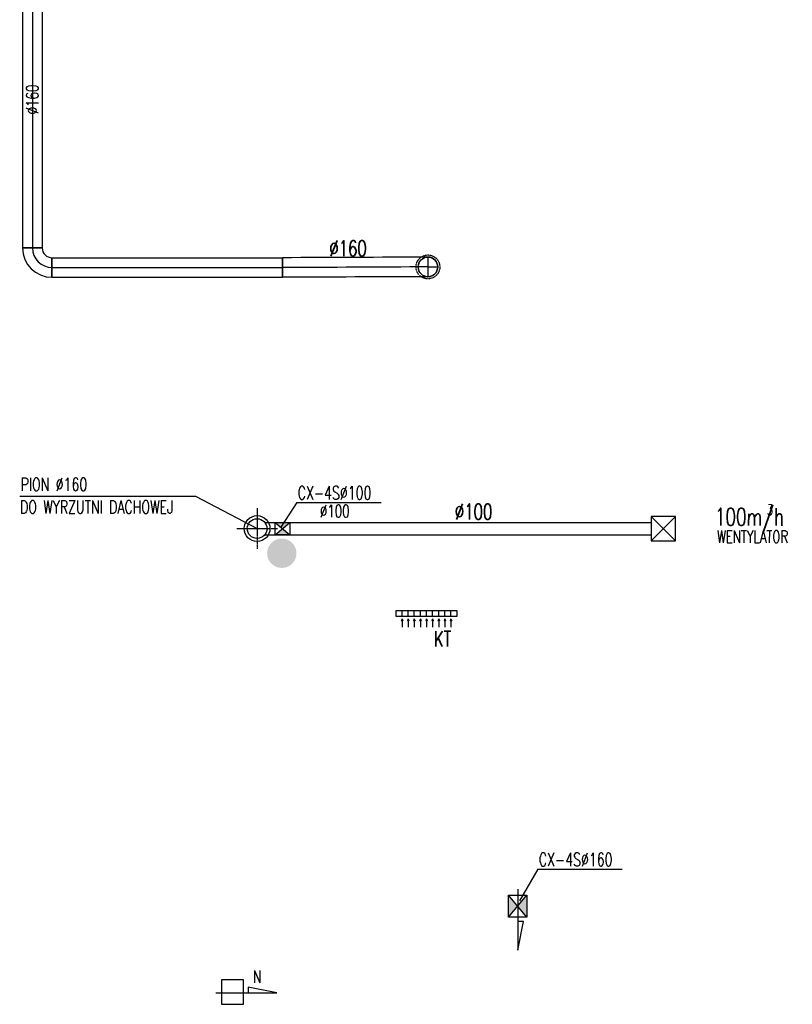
# Model space of a CAD drawing. Extents: x -7228 to 74941, y -112898 to 85621.
# Tile 160 of 256: x 20696 to 21328, y -8306 to -7501. Entities that reach past the tile are written whole.
import ezdxf

# ---------------------------------------------------------------- set-up
doc = ezdxf.new("R2010")
doc.units = 0
doc.linetypes.add('DASHED', pattern=[0.75, 0.5, -0.25])
doc.linetypes.add('DASHED2', pattern=[0.375, 0.25, -0.125])
doc.layers.get('0').update_dxf_attribs({"color": 101, "linetype": 'CONTINUOUS'})
for name, color, linetype in [('BB-went-opis', 8, 'CONTINUOUS'), ('E35', 6, 'CONTINUOUS'), ('FLUID-W14', 7, 'CONTINUOUS'), ('FLUID-W14-SYM', 7, 'CONTINUOUS'), ('m-went-klapy', 2, 'CONTINUOUS'), ('m-went-odnośniki', 255, 'CONTINUOUS'), ('m-went-opis', 86, 'CONTINUOUS'), ('m-went-ppoż', 232, 'CONTINUOUS'), ('m-went-urządzenia', 51, 'CONTINUOUS'), ('m-went-wywiew', 1, 'CONTINUOUS')]:
    doc.layers.add(name, color=color, linetype=linetype)
doc.styles.add('tab-bud$0$ROMANS', font='romans', dxfattribs={"width": 0.7})
doc.linetypes.add('ZIGZAG', pattern='A,0.00254,-5.08,[131,ltypeshp.shx,S=5.08,R=0,X=-5.08,Y=0],-10.16,[131,ltypeshp.shx,S=5.08,R=180,X=5.08,Y=0],-5.08', length=20.32254)

# ---------------------------------------------------------------- blocks, each defined once
blk = doc.blocks.new('*U5709')
at = {"color": 1, "linetype": 'Continuous', "lineweight": -2}
for p, q in [((-2499.5, -80), (-2499.5, 80)), ((2499.5, 80), (2499.5, -80))]:
    blk.add_line(p, q, dxfattribs=at)
at = {"color": 0, "linetype": 'ByBlock', "lineweight": -2}
for p, q in [((-2499.5, 80), (2499.5, 80)), ((-2499.5, -80), (2499.5, -80))]:
    blk.add_line(p, q, dxfattribs=at)
at = {"layer": 'FLUID-W14-SYM', "color": 2, "linetype": 'Continuous'}
blk.add_line((-2499.5, 0), (2499.5, 0), dxfattribs=at)
blk = doc.blocks.new('*U5710')
at = {"color": 1, "linetype": 'Continuous', "lineweight": -2}
for p, q in [((-120, -40), (-120, 120)), ((120, -120), (-40, -120))]:
    blk.add_line(p, q, dxfattribs=at)
at = {"color": 0, "linetype": 'ByBlock', "lineweight": -2}
for radius in [240, 80]:
    blk.add_arc((-120, -120), radius, 0, 90, dxfattribs=at)
at = {"layer": 'FLUID-W14-SYM', "color": 2, "linetype": 'Continuous'}
blk.add_arc((-120, -120), 160, 0, 90, dxfattribs=at)
blk = doc.blocks.new('*U5711')
at = {"color": 1, "linetype": 'Continuous', "lineweight": -2}
for p, q in [((-943.5, -80), (-943.5, 80)), ((943.5, 80), (943.5, -80))]:
    blk.add_line(p, q, dxfattribs=at)
at = {"color": 0, "linetype": 'ByBlock', "lineweight": -2}
for p, q in [((-943.5, 80), (943.5, 80)), ((-943.5, -80), (943.5, -80))]:
    blk.add_line(p, q, dxfattribs=at)
at = {"layer": 'FLUID-W14-SYM', "color": 2, "linetype": 'Continuous'}
blk.add_line((-943.5, 0), (943.5, 0), dxfattribs=at)
blk = doc.blocks.new('*U5712')
at = {"color": 4, "linetype": 'DASHED'}
blk.add_circle((0, 0), 97.5, dxfattribs=at)
at = {"color": 0, "linetype": 'ByBlock', "lineweight": -2}
blk.add_circle((0, 0), 80, dxfattribs=at)
blk = doc.blocks.new('*U5713')
at = {"color": 1, "linetype": 'Continuous', "lineweight": -2}
blk.add_line((0, -80), (0, 80), dxfattribs=at)
at = {"color": 4, "linetype": 'DASHED', "lineweight": -2}
blk.add_arc((1189.7, 4.8), 80, 90.23131, 270.23131, dxfattribs=at)
at = {"color": 0, "lineweight": -2}
blk.add_arc((1189.7, 4.8), 80, 270.23131, 90.23131, dxfattribs=at)
at = {"color": 1, "linetype": 'ZIGZAG', "lineweight": -2, "ltscale": 0.4}
for points in [[(1189.4, 84.8), (0, 80)], [(1190, -75.2), (0, -80)]]:
    blk.add_spline(points, degree=3, dxfattribs=at)
at = {"layer": 'FLUID-W14-SYM', "color": 2, "linetype": 'Continuous'}
for p, q in [((1189.4, 84.8), (1190, -75.2)), ((1189.7, 4.8), (1269.7, 5.1))]:
    blk.add_line(p, q, dxfattribs=at)
at = {"layer": 'FLUID-W14-SYM', "color": 2, "linetype": 'Continuous', "start_tangent": (-0.999992, -0.004037), "end_tangent": (-1, 0)}
blk.add_spline([(1189.7, 4.8), (0, 0)], degree=3, dxfattribs=at)
blk = doc.blocks.new('KT')
at = {"layer": 'm-went-urządzenia'}
for points in [[(55475.1, 10960.33), (55475.71, 10962.01), (55474.49, 10962.01)], [(55480.1, 10960.33), (55480.71, 10962.01), (55479.49, 10962.01)], [(55485.1, 10960.33), (55485.71, 10962.01), (55484.49, 10962.01)], [(55490.1, 10960.33), (55490.71, 10962.01), (55489.49, 10962.01)], [(55495.1, 10960.33), (55495.71, 10962.01), (55494.49, 10962.01)], [(55500.1, 10960.33), (55500.71, 10962.01), (55499.49, 10962.01)], [(55505.1, 10960.33), (55505.71, 10962.01), (55504.49, 10962.01)], [(55510.1, 10960.33), (55510.71, 10962.01), (55509.49, 10962.01)], [(55515.1, 10960.33), (55515.71, 10962.01), (55514.49, 10962.01)]]:
    blk.add_hatch(color=7, dxfattribs=at).paths.add_polyline_path(points)
at = {"layer": 'm-went-urządzenia', "color": 7}
for p, q in [((55475.1, 10960.33, 0), (55474.49, 10962.01, 0)), ((55474.49, 10962.01, 0), (55475.71, 10962.01, 0)), ((55475.1, 10960.33, 0), (55475.1, 10967.21, 0)), ((55475.1, 10960.33, 0), (55475.71, 10962.01, 0)), ((55480.1, 10960.33, 0), (55479.49, 10962.01, 0)), ((55479.49, 10962.01, 0), (55480.71, 10962.01, 0)), ((55480.1, 10960.33, 0), (55480.1, 10967.21, 0)), ((55480.1, 10960.33, 0), (55480.71, 10962.01, 0)), ((55485.1, 10960.33, 0), (55484.49, 10962.01, 0)), ((55484.49, 10962.01, 0), (55485.71, 10962.01, 0)), ((55485.1, 10960.33, 0), (55485.1, 10967.21, 0)), ((55485.1, 10960.33, 0), (55485.71, 10962.01, 0)), ((55490.1, 10960.33, 0), (55489.49, 10962.01, 0)), ((55489.49, 10962.01, 0), (55490.71, 10962.01, 0)), ((55490.1, 10960.33, 0), (55490.1, 10967.21, 0)), ((55490.1, 10960.33, 0), (55490.71, 10962.01, 0)), ((55495.1, 10960.33, 0), (55494.49, 10962.01, 0)), ((55494.49, 10962.01, 0), (55495.71, 10962.01, 0)), ((55495.1, 10960.33, 0), (55495.1, 10967.21, 0)), ((55495.1, 10960.33, 0), (55495.71, 10962.01, 0)), ((55500.1, 10960.33, 0), (55499.49, 10962.01, 0)), ((55499.49, 10962.01, 0), (55500.71, 10962.01, 0)), ((55500.1, 10960.33, 0), (55500.1, 10967.21, 0)), ((55500.1, 10960.33, 0), (55500.71, 10962.01, 0)), ((55505.1, 10960.33, 0), (55504.49, 10962.01, 0)), ((55504.49, 10962.01, 0), (55505.71, 10962.01, 0)), ((55505.1, 10960.33, 0), (55505.1, 10967.21, 0)), ((55505.1, 10960.33, 0), (55505.71, 10962.01, 0)), ((55510.1, 10960.33, 0), (55509.49, 10962.01, 0)), ((55509.49, 10962.01, 0), (55510.71, 10962.01, 0)), ((55510.1, 10960.33, 0), (55510.1, 10967.21, 0)), ((55510.1, 10960.33, 0), (55510.71, 10962.01, 0)), ((55515.1, 10960.33, 0), (55514.49, 10962.01, 0)), ((55514.49, 10962.01, 0), (55515.71, 10962.01, 0)), ((55515.1, 10960.33, 0), (55515.1, 10967.21, 0)), ((55515.1, 10960.33, 0), (55515.71, 10962.01, 0)), ((55475.09, 10958.31, 0), (55475.09, 10953.74, 0)), ((55480.09, 10958.31, 0), (55480.09, 10953.74, 0)), ((55485.09, 10958.31, 0), (55485.09, 10953.74, 0)), ((55490.09, 10958.31, 0), (55490.09, 10953.74, 0)), ((55495.09, 10958.31, 0), (55495.09, 10953.74, 0)), ((55500.09, 10958.31, 0), (55500.09, 10953.74, 0)), ((55505.09, 10958.31, 0), (55505.09, 10953.74, 0)), ((55510.09, 10958.31, 0), (55510.09, 10953.74, 0)), ((55515.09, 10958.31, 0), (55515.09, 10953.74, 0))]:
    blk.add_line(p, q, dxfattribs=at)
at = {"layer": 'm-went-urządzenia', "elevation": 0}
blk.add_lwpolyline([(55470.09, 10953.74), (55520.09, 10953.74), (55520.09, 10958.31), (55470.09, 10958.31)], close=True, dxfattribs=at)
blk = doc.blocks.new('11')
at = {"layer": 'm-went-ppoż'}
h = blk.add_hatch(color=256, dxfattribs=at)
h.paths.add_polyline_path([(1230.08, -1878), (1230.08, -1884), (1235.08, -1884)])
h.paths.add_polyline_path([(1240.08, -1878), (1235.08, -1884), (1240.08, -1884)])
h.paths.add_polyline_path([(1240.08, -1884), (1235.08, -1884), (1240.08, -1890)])
h.paths.add_polyline_path([(1235.08, -1884), (1230.08, -1884), (1230.08, -1890)])
for p, q in [((1230.08, -1884), (1230.08, -1878)), ((1230.08, -1878), (1240.08, -1878)), ((1230.08, -1890), (1240.08, -1878)), ((1240.08, -1890), (1230.08, -1878)), ((1240.08, -1878), (1240.08, -1890)), ((1230.08, -1890), (1230.08, -1884)), ((1240.08, -1890), (1230.08, -1890))]:
    blk.add_line(p, q, dxfattribs=at)
blk = doc.blocks.new('A$C38133200')
at = {"layer": 'm-went-klapy', "ltscale": 2}
blk.add_hatch(color=256, dxfattribs=at).paths.add_polyline_path([(-12.02, 0, 1), (12.02, 0, 1)])
blk = doc.blocks.new('A$C5CDC0A6C')
at = {"layer": 'm-went-odnośniki'}
for p, q in [((1994.86, -2064.28), (2138.72, -2064.28)), ((2138.72, -2064.28), (2189.15, -2090.87)), ((2221.68, -2069.61), (2208.56, -2089.75)), ((2221.68, -2069.61), (2290.67, -2069.61)), ((2419, -2369.48), (2403.78, -2395.25)), ((2419, -2369.48), (2487.99, -2369.48)), ((2402.43, -2385.83), (2402.43, -2435.7)), ((2402.43, -2435.7), (2407.11, -2412.32)), ((2407.11, -2412.32), (2402.43, -2412.32)), ((2160, -2460), (2160, -2479.99)), ((2178, -2460), (2160, -2460)), ((2178, -2479.99), (2178, -2460)), ((2155.33, -2470.61), (2205.19, -2470.61)), ((2205.19, -2470.61), (2181.82, -2465.94)), ((2181.82, -2465.94), (2181.82, -2470.61)), ((2160, -2479.99), (2178, -2479.99))]:
    blk.add_line(p, q, dxfattribs=at)
at = {"layer": 'm-went-urządzenia'}
for p, q in [((2511.7, -2080.87), (2511.7, -2100.87)), ((2531.7, -2080.87), (2511.7, -2080.87)), ((2511.7, -2080.87), (2531.7, -2100.87)), ((2511.7, -2100.87), (2531.7, -2080.87)), ((2531.7, -2100.87), (2531.7, -2080.87)), ((2511.7, -2100.87), (2531.7, -2100.87))]:
    blk.add_line(p, q, dxfattribs=at)
at = {"layer": 'm-went-wywiew', "color": 9, "linetype": 'DASHED2'}
for p, q in [((2189.15, -2074.24), (2189.15, -2107.49)), ((2172.53, -2090.87), (2205.78, -2090.87))]:
    blk.add_line(p, q, dxfattribs=at)
at = {"layer": 'm-went-wywiew'}
for p, q in [((2195.4, -2085.87), (2511.7, -2085.87)), ((2195.4, -2095.87), (2511.7, -2095.87))]:
    blk.add_line(p, q, dxfattribs=at)
at = {"layer": 'm-went-wywiew', "color": 9}
blk.add_circle((2189.15, -2090.87), 10.56, dxfattribs=at)
at = {"layer": 'm-went-wywiew'}
blk.add_circle((2189.15, -2090.87), 8, dxfattribs=at)
at = {"layer": 'BB-went-opis'}
blk.add_blockref('A$C38133200', (2209.37, -2111.05), dxfattribs=at)
at = {"layer": 'FLUID-W14', "color": 1, "linetype": 'Continuous', "xscale": 0.1, "yscale": 0.1, "zscale": 0.1}
for name, p, rotation in [('*U5709', (2005.29, -1611.37), 269.9999999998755), ('*U5710', (2009.29, -1873.32), 179.9999999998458), ('*U5711', (2115.64, -1877.32), 359.999999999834), ('*U5713', (2209.99, -1877.32), 359.9999999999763)]:
    blk.add_blockref(name, p, dxfattribs=dict(at, rotation=rotation))
at = {"layer": 'FLUID-W14', "color": 1, "linetype": 'Continuous', "xscale": 0.09999999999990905, "yscale": 0.1000000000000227, "zscale": 0.1}
blk.add_blockref('*U5712', (2328.95, -1876.84), dxfattribs=at)
at = {"layer": 'm-went-ppoż', "rotation": 270}
blk.add_blockref('11', (4093.9, -855.78), dxfattribs=at)
at = {"layer": 'm-went-ppoż', "xscale": 1.5, "yscale": 1.5, "zscale": 1.5}
blk.add_blockref('11', (549.86, 426.21), dxfattribs=at)
at = {"layer": 'm-went-urządzenia', "rotation": 180.0039164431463}
blk.add_blockref('KT', (57822.14, 8799.48, 0), dxfattribs=at)
at = {"layer": 'm-went-opis', "style": 'tab-bud$0$ROMANS', "width": 0.7}
for s, height, rotation, p in [('%%c160', 10.109, 90, (2010.22, -1752.03, 0)), ('%%c160', 12.78, 359.94143, (2248.25, -1868.06, 0)), ('PION %%c160 ', 10.7572, 0, (1995.64, -2060.09)), ('CX-4S%%c100', 10.7572, 0, (2222.37, -2067.01)), ('DO WYRZUTNI DACHOWEJ', 10.7572, 0, (1995.09, -2078.64)), ('%%c100', 12.78, 359.94143, (2350.98, -2083.36, 0)), ('100m/h', 14.377, 359.94143, (2563.84, -2088.44)), ('3', 8.63, 359.94143, (2606.35, -2079.9)), ('WENTYLATOR', 10.064, 359.94143, (2565.48, -2102.42)), ('KT', 12.78, 359.94143, (2333.84, -2187.45, 0)), ('CX-4S%%c160', 10.7572, 0, (2419.69, -2366.89))]:
    blk.add_text(s, height=height, rotation=rotation, dxfattribs=at).set_placement(p)
for s, height, p in [('%%c100', 10.109, (2240.58, -2081.67, 0)), ('N', 10.11, (2185.87, -2462.44, -2890.06))]:
    blk.add_text(s, height=height, dxfattribs=at).set_placement(p)

msp = doc.modelspace()

# ---------------------------------------------------------------- block references
at = {"layer": 'E35'}
msp.add_blockref('A$C5CDC0A6C', (18700.703, -5826.119), dxfattribs=at)

doc.saveas('drawing.dxf')
